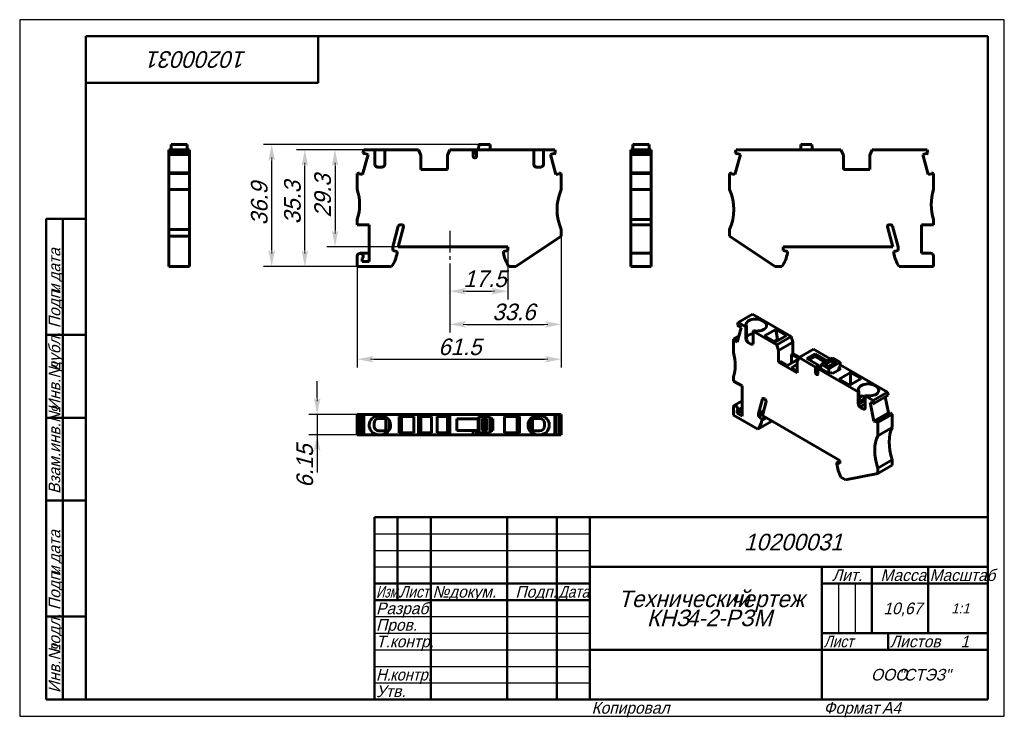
# Model space of a CAD drawing. Header units: millimetres. Extents: x 0 to 297, y 0 to 210.
import ezdxf

# ---------------------------------------------------------------- set-up
doc = ezdxf.new("R2010")
doc.units = ezdxf.units.MM
doc.linetypes.add('CENTER2_per1_scale0.343657', pattern=[9.82, 6.546667, -1.091111, 1.091111, -1.091111])
doc.styles.add('TextStyle_1', font='T-FLEX Type A.TTF', dxfattribs={"oblique": 15, "height": 5})
doc.styles.add('TextStyle_2', font='T-FLEX Type A.TTF', dxfattribs={"oblique": 15, "height": 3.5})
doc.styles.add('TextStyle_3', font='T-FLEX Type A.TTF', dxfattribs={"width": 0.744064, "oblique": 15, "height": 3.5})
doc.styles.add('TextStyle_4', font='T-FLEX Type A.TTF', dxfattribs={"width": 0.883061, "oblique": 15, "height": 3.5})
doc.styles.add('TextStyle_5', font='T-FLEX Type A.TTF', dxfattribs={"width": 0.94413, "oblique": 15, "height": 3.5})
doc.styles.add('TextStyle_6', font='T-FLEX Type A.TTF', dxfattribs={"width": 0.98844, "oblique": 15, "height": 3.5})
doc.styles.add('TextStyle_7', font='T-FLEX Type A.TTF', dxfattribs={"oblique": 15, "height": 5})
doc.styles.add('TextStyle_8', font='T-FLEX Type A.TTF', dxfattribs={"oblique": 15, "height": 3})
doc.styles.add('TextStyle_9', font='T-FLEX Type A.TTF', dxfattribs={"oblique": 15, "height": 3.5})
doc.dimstyles.new('DIM_ST_1', dxfattribs={"dimtxt": 5, "dimasz": 5, "dimexe": 2.5, "dimexo": 0, "dimtad": 1, "dimrnd": 0.01, "dimdsep": 46, "dimtxsty": 'TextStyle_1', "dimblk": 'Arrow_3_C7_Status', "dimcen": 0.09, "dimclrd": 7, "dimclre": 7, "dimclrt": 7, "dimazin": 0, "dimtfac": 1, "dimtdec": 0, "dimtmove": 0, "dimatfit": 0, "dimldrblk": 'NONE', "dimfxl": 1, "dimtvp": 1, "dimtolj": 1, "dimarcsym": 0})
doc.dimstyles.new('DIM_ST_2', dxfattribs={"dimtxt": 5, "dimasz": 5, "dimexe": 2.5, "dimexo": 0, "dimtad": 1, "dimrnd": 0.01, "dimdsep": 46, "dimtxsty": 'TextStyle_1', "dimblk": 'Arrow_3_C7_Status', "dimcen": 0.09, "dimclrd": 7, "dimclre": 7, "dimclrt": 7, "dimazin": 0, "dimtfac": 1, "dimtdec": 0, "dimtmove": 0, "dimatfit": 0, "dimldrblk": 'NONE', "dimfxl": 1, "dimtvp": 1, "dimtolj": 1, "dimarcsym": 0})
doc.dimstyles.new('DIM_ST_3', dxfattribs={"dimtxt": 5, "dimasz": 5, "dimexe": 2.5, "dimexo": 0, "dimtad": 1, "dimdec": 1, "dimrnd": 0.1, "dimdsep": 46, "dimtxsty": 'TextStyle_1', "dimblk": 'Arrow_3_C7_Status', "dimcen": 0.09, "dimclrd": 7, "dimclre": 7, "dimclrt": 7, "dimazin": 0, "dimtfac": 1, "dimtdec": 0, "dimtmove": 0, "dimatfit": 0, "dimldrblk": 'NONE', "dimfxl": 1, "dimtvp": 1, "dimtolj": 1, "dimarcsym": 0})

# ---------------------------------------------------------------- blocks, each defined once
blk = doc.blocks.new('Arrow_3_C7_Status')
at = {"color": 7, "linetype": 'Continuous', "lineweight": 0}
blk.add_line((-1, 0), (-0.8, 0), dxfattribs=at)
at = {"color": 7}
blk.add_solid([(-1, -0.2), (0, 0), (-0.8, 0), (-1, 0.2)], dxfattribs=at)
blk = doc.blocks.new('*D5')
at = {"color": 7, "lineweight": -2}
for p, q in [((147.24, 141), (147.24, 125.64)), ((129.74, 136.52), (129.74, 125.64)), ((134.74, 128.14), (142.24, 128.14))]:
    blk.add_line(p, q, dxfattribs=at)
at = {"layer": 'Defpoints', "color": 0}
for p in [(147.24, 141), (129.74, 136.52), (147.24, 128.14)]:
    blk.add_point(p, dxfattribs=at)
at = {"color": 7, "lineweight": -2, "xscale": 5, "yscale": 5, "zscale": 5, "rotation": 180}
blk.add_blockref('Arrow_3_C7_Status', (129.74, 128.14), dxfattribs=at)
at = {"color": 7, "lineweight": -2, "xscale": 5, "yscale": 5, "zscale": 5}
blk.add_blockref('Arrow_3_C7_Status', (147.24, 128.14), dxfattribs=at)
blk = doc.blocks.new('_None')
blk = doc.blocks.new('*D6')
at = {"color": 7, "lineweight": -2}
for p, q in [((163.34, 145.75), (163.34, 115.64)), ((129.74, 136.52), (129.74, 115.64)), ((134.74, 118.14), (158.34, 118.14))]:
    blk.add_line(p, q, dxfattribs=at)
at = {"layer": 'Defpoints', "color": 0}
for p in [(163.34, 145.75), (129.74, 136.52), (163.34, 118.14)]:
    blk.add_point(p, dxfattribs=at)
at = {"color": 7, "lineweight": -2, "xscale": 5, "yscale": 5, "zscale": 5, "rotation": 180}
blk.add_blockref('Arrow_3_C7_Status', (129.74, 118.14), dxfattribs=at)
at = {"color": 7, "lineweight": -2, "xscale": 5, "yscale": 5, "zscale": 5}
blk.add_blockref('Arrow_3_C7_Status', (163.34, 118.14), dxfattribs=at)
blk = doc.blocks.new('*D7')
at = {"color": 7, "lineweight": -2}
for p, q in [((163.34, 144.75), (163.34, 105.12)), ((101.84, 135.55), (101.84, 105.12)), ((106.84, 107.62), (158.34, 107.62))]:
    blk.add_line(p, q, dxfattribs=at)
at = {"layer": 'Defpoints', "color": 0}
for p in [(163.34, 144.75), (101.84, 135.55), (163.34, 107.62)]:
    blk.add_point(p, dxfattribs=at)
at = {"color": 7, "lineweight": -2, "xscale": 5, "yscale": 5, "zscale": 5}
for p, rotation in [((101.84, 107.62), 180), ((163.34, 107.62), 360)]:
    blk.add_blockref('Arrow_3_C7_Status', p, dxfattribs=dict(at, rotation=rotation))
blk = doc.blocks.new('*D8')
at = {"color": 7, "lineweight": -2}
for p, q in [((89.73, 95.98), (89.73, 100.98)), ((103.8, 90.98), (87.23, 90.98)), ((89.73, 90.98), (89.73, 84.83)), ((103.8, 84.83), (87.23, 84.83)), ((89.73, 84.83), (89.73, 73.51)), ((89.73, 79.83), (89.73, 74.83))]:
    blk.add_line(p, q, dxfattribs=at)
at = {"layer": 'Defpoints', "color": 0}
for p in [(103.8, 90.98), (89.73, 84.83), (103.8, 84.83)]:
    blk.add_point(p, dxfattribs=at)
at = {"color": 7, "lineweight": -2, "xscale": 5, "yscale": 5, "zscale": 5}
for p, rotation in [((89.73, 90.98), 270), ((89.73, 84.83), 90)]:
    blk.add_blockref('Arrow_3_C7_Status', p, dxfattribs=dict(at, rotation=rotation))
blk = doc.blocks.new('*D9')
at = {"color": 7, "lineweight": -2}
for p, q in [((110.14, 170.8), (92.62, 170.8)), ((95.12, 165.8), (95.12, 146.55)), ((114.14, 141.55), (92.62, 141.55))]:
    blk.add_line(p, q, dxfattribs=at)
at = {"layer": 'Defpoints', "color": 0}
for p in [(110.14, 170.8), (95.12, 141.55), (114.14, 141.55)]:
    blk.add_point(p, dxfattribs=at)
at = {"color": 7, "lineweight": -2, "xscale": 5, "yscale": 5, "zscale": 5}
for p, rotation in [((95.12, 170.8), 90), ((95.12, 141.55), 270)]:
    blk.add_blockref('Arrow_3_C7_Status', p, dxfattribs=dict(at, rotation=rotation))
blk = doc.blocks.new('*D10')
at = {"color": 7, "lineweight": -2}
for p, q in [((110.14, 170.8), (83.51, 170.8)), ((86.01, 140.55), (86.01, 165.8)), ((101.84, 135.55), (83.51, 135.55))]:
    blk.add_line(p, q, dxfattribs=at)
at = {"layer": 'Defpoints', "color": 0}
for p in [(86.01, 170.8), (110.14, 170.8), (101.84, 135.55)]:
    blk.add_point(p, dxfattribs=at)
at = {"color": 7, "lineweight": -2, "xscale": 5, "yscale": 5, "zscale": 5}
for p, rotation in [((86.01, 170.8), 90.00000000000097), ((86.01, 135.55), 270.0000000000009)]:
    blk.add_blockref('Arrow_3_C7_Status', p, dxfattribs=dict(at, rotation=rotation))
blk = doc.blocks.new('*D11')
at = {"color": 7, "lineweight": -2}
for p, q in [((138.53, 172.4), (73.51, 172.4)), ((76.01, 140.55), (76.01, 167.4)), ((101.84, 135.55), (73.51, 135.55))]:
    blk.add_line(p, q, dxfattribs=at)
at = {"layer": 'Defpoints', "color": 0}
for p in [(76.01, 172.4), (138.53, 172.4), (101.84, 135.55)]:
    blk.add_point(p, dxfattribs=at)
at = {"color": 7, "lineweight": -2, "xscale": 5, "yscale": 5, "zscale": 5}
for p, rotation in [((76.01, 172.4), 90.00000000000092), ((76.01, 135.55), 270.0000000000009)]:
    blk.add_blockref('Arrow_3_C7_Status', p, dxfattribs=dict(at, rotation=rotation))
blk = doc.blocks.new('_FR1Страница_1')
at = {"color": 7, "linetype": 'Continuous', "lineweight": 25}
for p, q in [((0, 210), (0, 0)), ((297, 210), (0, 210)), ((297, 0), (297, 210)), ((107, 55), (172, 55)), ((107, 50), (172, 50)), ((107, 45), (172, 45)), ((247, 40), (247, 25)), ((252, 40), (252, 25)), ((107, 30), (172, 30)), ((107, 25), (172, 25)), ((107, 20), (172, 20)), ((242, 20), (292, 20)), ((262, 20), (262, 20)), ((107, 15), (172, 15)), ((107, 10), (172, 10)), ((0, 0), (297, 0))]:
    blk.add_line(p, q, dxfattribs=at)
at = {"color": 7, "linetype": 'Continuous', "lineweight": 50}
for p, q in [((20, 5), (20, 205)), ((20, 205), (292, 205)), ((90, 191), (90, 205)), ((292, 205), (292, 5)), ((20, 191), (90, 191)), ((8, 5), (8, 150)), ((8, 150), (20, 150)), ((13, 150), (13, 5)), ((8, 115), (20, 115)), ((8, 90), (20, 90)), ((20, 65), (8, 65)), ((107, 5), (107, 60)), ((107, 60), (292, 60)), ((114, 60), (114, 35)), ((124, 60), (124, 5)), ((147, 60), (147, 5)), ((162, 60), (162, 5)), ((172, 60), (172, 5)), ((172, 45), (292, 45)), ((242, 45), (242, 5)), ((257, 45), (257, 25)), ((274, 45), (274, 25)), ((107, 40), (172, 40)), ((242, 40), (292, 40)), ((107, 35), (172, 35)), ((8, 30), (20, 30)), ((242, 25), (292, 25)), ((262, 25), (262, 20)), ((172, 20), (292, 20)), ((20, 5), (8, 5)), ((292, 5), (20, 5))]:
    blk.add_line(p, q, dxfattribs=at)
at = {"color": 7, "oblique": 15}
for s, height, rotation, style, p in [('10200031', 5, 180, 'TextStyle_7', (68.52, 200.5)), ('дата', 3.5, 90, 'TextStyle_2', (12.25, 131.01)), ('Подп.', 3.5, 90, 'TextStyle_2', (12.25, 117)), ('и', 3.5, 90, 'TextStyle_2', (12.25, 127.51)), ('дубл.', 3.5, 90, 'TextStyle_2', (12.25, 104.01)), ('Инв.№', 3.5, 90, 'TextStyle_2', (12.25, 92)), ('Взам.инв.№', 3.5, 90, 'TextStyle_2', (12.25, 67)), ('дата', 3.5, 90, 'TextStyle_2', (12.25, 46.01)), ('Подп.', 3.5, 90, 'TextStyle_2', (12.25, 32)), ('и', 3.5, 90, 'TextStyle_2', (12.25, 42.51)), ('подл.', 3.5, 90, 'TextStyle_2', (12.25, 19.01)), ('Инв.№', 3.5, 90, 'TextStyle_2', (12.25, 7))]:
    blk.add_text(s, height=height, rotation=rotation, dxfattribs=dict(at, style=style)).set_placement(p)
for s, height, style, p in [('10200031', 5, 'TextStyle_7', (218.48, 50)), ('Лит.', 3.5, 'TextStyle_2', (245.03, 40.76)), ('Масса', 3.5, 'TextStyle_2', (259.65, 40.76)), ('№', 3.5, 'TextStyle_2', (124.5, 35.75)), ('Подп.', 3.5, 'TextStyle_2', (149.53, 35.75)), ('докум.', 3.5, 'TextStyle_2', (129.5, 35.75)), ('Технический', 5, 'TextStyle_7', (180.55, 32.88)), ('чертеж', 5, 'TextStyle_7', (214.51, 32.88)), ('Разраб.', 3.5, 'TextStyle_2', (107.5, 30.75)), ('10,67', 3.5, 'TextStyle_2', (260.53, 30.75)), ('1:1', 3, 'TextStyle_8', (280.99, 31)), ('КНЗ', 5, 'TextStyle_7', (189.18, 27.12)), ('4-2-РЗМ', 5, 'TextStyle_7', (200.97, 27.12)), ('Пров.', 3.5, 'TextStyle_2', (107.5, 25.75)), ('Т.контр.', 3.5, 'TextStyle_2', (107.5, 20.75)), ('Листов', 3.5, 'TextStyle_2', (262.5, 20.75)), ('1', 3.5, 'TextStyle_9', (283.78, 20.75)), ('ООО', 3.5, 'TextStyle_2', (256.78, 10.75)), ('"СТЭЗ"', 3.5, 'TextStyle_2', (265.03, 10.75)), ('Утв.', 3.5, 'TextStyle_2', (107.5, 5.75)), ('Копировал', 3.5, 'TextStyle_2', (172.5, 0.75)), ('Формат', 3.5, 'TextStyle_2', (242.5, 0.75)), ('A4', 3.5, 'TextStyle_2', (260.12, 0.75))]:
    blk.add_text(s, height=height, dxfattribs=dict(at, style=style)).set_placement(p)
for s, style, width, p in [('Масштаб', 'TextStyle_6', 0.98844, (274.5, 40.76)), ('Изм.', 'TextStyle_3', 0.744064, (107.5, 35.75)), ('Лист', 'TextStyle_4', 0.883061, (114.5, 35.75)), ('Дата', 'TextStyle_4', 0.883061, (162.5, 35.75)), ('Лист', 'TextStyle_4', 0.883061, (242.5, 20.75)), ('Н.', 'TextStyle_5', 0.94413, (107.5, 10.75)), ('контр.', 'TextStyle_5', 0.94413, (111.75, 10.75))]:
    blk.add_text(s, height=3.5, dxfattribs=dict(at, style=style, width=width)).set_placement(p)
blk = doc.blocks.new('Страница_1')
at = {"color": 7, "linetype": 'Continuous', "lineweight": 60}
for p, q in [((45.653, 172.404), (45.653, 170.804)), ((50.503, 172.404), (45.653, 172.404)), ((50.503, 172.404), (50.503, 170.804)), ((138.53, 172.404), (138.362, 170.804)), ((141.901, 172.404), (138.53, 172.404)), ((141.901, 172.404), (141.901, 170.804)), ((184.992, 172.404), (184.992, 170.804)), ((184.992, 172.404), (189.842, 172.404)), ((189.842, 172.404), (189.842, 170.804)), ((235.594, 172.404), (238.966, 172.404)), ((235.594, 172.404), (235.594, 170.804)), ((238.966, 172.404), (239.134, 170.804)), ((45.028, 170.804), (45.028, 169.841)), ((45.028, 170.804), (51.178, 170.804)), ((45.028, 169.841), (51.178, 169.841)), ((45.028, 169.841), (45.028, 169.409)), ((45.028, 169.409), (51.178, 169.409)), ((45.028, 169.409), (45.028, 169.395)), ((45.028, 169.395), (45.028, 163.825)), ((45.028, 169.395), (51.178, 169.395)), ((51.178, 170.804), (51.178, 169.841)), ((51.178, 169.841), (51.178, 169.409)), ((51.178, 169.409), (51.178, 169.395)), ((51.178, 169.395), (51.178, 163.825)), ((103.441, 163.285), (105.078, 169.395)), ((103.541, 169.841), (103.799, 170.804)), ((103.541, 169.841), (103.974, 169.409)), ((107.139, 170.804), (103.799, 170.804)), ((103.974, 169.409), (104.037, 169.648)), ((105.078, 169.395), (104.044, 169.672)), ((108.339, 170.804), (107.139, 170.804)), ((107.139, 170.804), (107.139, 166.504)), ((108.939, 170.804), (108.339, 170.804)), ((108.939, 170.804), (110.139, 170.804)), ((110.139, 170.804), (110.139, 166.504)), ((120.32, 170.804), (110.139, 170.804)), ((120.32, 170.804), (121.039, 169.104)), ((129.039, 169.104), (129.757, 170.804)), ((129.757, 170.804), (136.739, 170.804)), ((136.739, 170.804), (137.839, 170.804)), ((136.739, 170.804), (136.739, 168.854)), ((137.839, 169.855), (136.739, 169.855)), ((137.839, 170.804), (155.039, 170.804)), ((137.839, 168.854), (137.839, 170.804)), ((156.239, 170.804), (155.039, 170.804)), ((155.039, 170.804), (155.039, 166.504)), ((156.839, 170.804), (156.239, 170.804)), ((156.839, 170.804), (158.039, 170.804)), ((158.039, 170.804), (158.039, 166.504)), ((158.039, 170.804), (161.379, 170.804)), ((161.134, 169.672), (160.1, 169.395)), ((160.1, 169.395), (161.737, 163.285)), ((161.204, 169.409), (161.141, 169.648)), ((161.637, 169.841), (161.204, 169.409)), ((161.379, 170.804), (161.637, 169.841)), ((184.317, 170.804), (190.467, 170.804)), ((184.317, 169.841), (184.317, 170.804)), ((184.317, 169.409), (184.317, 169.841)), ((184.317, 169.841), (190.467, 169.841)), ((190.467, 169.409), (184.317, 169.409)), ((184.317, 169.395), (184.317, 169.409)), ((184.317, 163.825), (184.317, 169.395)), ((190.467, 169.395), (184.317, 169.395)), ((190.467, 169.841), (190.467, 170.804)), ((190.467, 169.841), (190.467, 169.409)), ((190.467, 169.395), (190.467, 169.409)), ((190.467, 163.825), (190.467, 169.395)), ((217.396, 169.395), (215.759, 163.285)), ((216.117, 170.804), (215.859, 169.841)), ((215.859, 169.841), (216.291, 169.409)), ((216.117, 170.804), (247.738, 170.804)), ((216.291, 169.409), (216.355, 169.648)), ((216.362, 169.672), (217.396, 169.395)), ((248.457, 169.104), (247.738, 170.804)), ((257.175, 170.804), (256.457, 169.104)), ((257.175, 170.804), (273.697, 170.804)), ((272.418, 169.395), (273.452, 169.672)), ((274.055, 163.285), (272.418, 169.395)), ((273.458, 169.648), (273.522, 169.409)), ((273.522, 169.409), (273.955, 169.841)), ((273.955, 169.841), (273.697, 170.804)), ((121.039, 169.104), (121.039, 164.804)), ((129.039, 164.804), (129.039, 169.104)), ((248.457, 164.804), (248.457, 169.104)), ((256.457, 169.104), (256.457, 164.804)), ((45.028, 163.654), (45.028, 163.825)), ((45.028, 163.825), (51.178, 163.825)), ((51.178, 163.654), (45.028, 163.654)), ((45.028, 163.654), (45.028, 158.754)), ((51.178, 163.825), (51.178, 163.654)), ((51.178, 163.654), (51.178, 158.754)), ((101.839, 163.654), (102.477, 163.825)), ((101.839, 163.654), (101.839, 158.754)), ((102.407, 163.562), (103.441, 163.285)), ((102.477, 163.825), (102.413, 163.586)), ((108.939, 165.504), (108.339, 165.504)), ((121.039, 164.804), (129.039, 164.804)), ((156.239, 165.504), (156.839, 165.504)), ((161.737, 163.285), (162.771, 163.562)), ((162.765, 163.586), (162.701, 163.825)), ((163.339, 163.654), (162.701, 163.825)), ((163.339, 163.654), (163.339, 158.754)), ((190.467, 163.825), (184.317, 163.825)), ((184.317, 163.654), (184.317, 163.825)), ((184.317, 163.654), (190.467, 163.654)), ((184.317, 163.654), (184.317, 158.754)), ((190.467, 163.654), (190.467, 163.825)), ((190.467, 163.654), (190.467, 158.754)), ((214.795, 163.825), (214.157, 163.654)), ((214.157, 163.654), (214.157, 158.754)), ((215.759, 163.285), (214.725, 163.562)), ((214.731, 163.586), (214.795, 163.825)), ((256.457, 164.804), (248.457, 164.804)), ((275.089, 163.562), (274.055, 163.285)), ((275.657, 163.654), (275.019, 163.825)), ((275.019, 163.825), (275.082, 163.586)), ((275.657, 163.654), (275.657, 158.754)), ((51.178, 158.754), (45.028, 158.754)), ((45.028, 158.754), (45.028, 146.754)), ((51.178, 158.754), (51.178, 146.754)), ((184.317, 158.754), (190.467, 158.754)), ((184.317, 149.754), (184.317, 158.754)), ((190.467, 149.754), (190.467, 158.754)), ((101.839, 149.754), (101.839, 148.154)), ((184.317, 149.754), (190.467, 149.754)), ((184.317, 149.754), (184.317, 148.154)), ((190.467, 149.754), (190.467, 148.154)), ((275.657, 149.754), (275.657, 148.154)), ((45.028, 144.754), (45.028, 146.754)), ((51.178, 146.754), (45.028, 146.754)), ((51.178, 144.754), (51.178, 146.754)), ((105.439, 148.154), (101.839, 148.154)), ((105.439, 148.154), (105.439, 137.054)), ((114.208, 147.783), (112.539, 141.554)), ((115.739, 147.525), (114.139, 141.554)), ((115.256, 148.154), (114.691, 148.154)), ((163.339, 144.754), (163.339, 146.754)), ((184.317, 148.154), (190.467, 148.154)), ((184.317, 148.154), (184.317, 139.554)), ((190.467, 148.154), (190.467, 139.554)), ((214.157, 144.754), (214.157, 146.754)), ((261.757, 147.525), (263.357, 141.554)), ((262.24, 148.154), (262.805, 148.154)), ((263.288, 147.783), (264.957, 141.554)), ((272.057, 148.154), (272.057, 139.554)), ((272.057, 148.154), (275.657, 148.154)), ((45.028, 135.554), (45.028, 144.754)), ((45.028, 144.754), (51.178, 144.754)), ((51.178, 135.554), (51.178, 144.754)), ((149.649, 135.554), (163.339, 144.754)), ((227.847, 135.554), (214.157, 144.754)), ((112.539, 140.454), (112.539, 141.554)), ((113.839, 140.106), (112.539, 140.454)), ((113.839, 139.654), (113.839, 140.106)), ((114.139, 141.554), (147.239, 141.554)), ((147.239, 140.454), (145.939, 140.106)), ((145.939, 140.106), (145.939, 139.654)), ((147.239, 141.554), (147.239, 140.454)), ((230.257, 141.554), (230.257, 140.454)), ((263.357, 141.554), (230.257, 141.554)), ((230.257, 140.454), (231.557, 140.106)), ((231.557, 140.106), (231.557, 139.654)), ((263.657, 140.106), (264.957, 140.454)), ((263.657, 139.654), (263.657, 140.106)), ((264.957, 140.454), (264.957, 141.554)), ((101.839, 138.654), (101.839, 135.554)), ((102.739, 139.554), (105.439, 139.554)), ((103.339, 137.983), (103.339, 137.054)), ((103.339, 137.054), (105.439, 137.054)), ((184.317, 139.554), (184.317, 138.654)), ((184.317, 139.554), (185.317, 139.554)), ((184.317, 138.654), (184.317, 135.554)), ((190.467, 139.554), (185.317, 139.554)), ((190.467, 139.554), (190.467, 138.654)), ((190.467, 138.654), (190.467, 135.554)), ((274.757, 139.554), (272.057, 139.554)), ((275.657, 138.654), (275.657, 135.554)), ((51.178, 135.554), (45.028, 135.554)), ((101.839, 135.554), (112.18, 135.554)), ((147.598, 135.554), (149.649, 135.554)), ((184.317, 135.554), (190.467, 135.554)), ((229.898, 135.554), (227.847, 135.554)), ((275.657, 135.554), (265.316, 135.554)), ((221.067, 121.227), (216.719, 118.716)), ((232.75, 114.482), (221.067, 121.227)), ((224.454, 118.986), (224.03, 119.231)), ((216.465, 112.723), (217.623, 117.043)), ((216.536, 118.036), (216.719, 118.716)), ((216.536, 118.036), (216.842, 117.506)), ((219.08, 117.353), (216.719, 118.716)), ((216.842, 117.506), (216.887, 117.675)), ((216.842, 117.506), (216.999, 117.597)), ((216.887, 117.675), (216.902, 117.683)), ((217.623, 117.043), (216.892, 117.692)), ((219.264, 117.459), (219.08, 117.353)), ((219.08, 117.353), (219.08, 113.842)), ((219.264, 113.948), (219.264, 117.459)), ((221.385, 116.234), (221.202, 116.128)), ((221.202, 116.128), (221.202, 112.617)), ((228.401, 111.971), (221.202, 116.128)), ((224.702, 114.638), (228.131, 116.618)), ((231.313, 114.781), (228.131, 116.618)), ((228.131, 116.618), (228.629, 113.624)), ((216.975, 114.627), (215.333, 113.678)), ((215.333, 113.678), (215.333, 109.678)), ((215.333, 113.678), (215.784, 113.558)), ((215.734, 113.372), (216.805, 113.99)), ((215.734, 113.372), (216.465, 112.723)), ((215.739, 113.389), (216.809, 114.007)), ((215.784, 113.558), (215.739, 113.389)), ((215.784, 113.558), (216.855, 114.176)), ((227.884, 112.801), (224.702, 114.638)), ((228.629, 113.624), (227.544, 112.997)), ((231.313, 114.781), (227.884, 112.801)), ((228.401, 111.971), (232.75, 114.482)), ((228.799, 113.329), (228.629, 113.624)), ((232.75, 114.482), (233.258, 112.801)), ((220.353, 112.291), (219.929, 112.535)), ((228.401, 111.971), (228.909, 110.29)), ((233.258, 112.801), (228.909, 110.29)), ((228.909, 110.29), (228.909, 106.779)), ((233.258, 112.801), (233.258, 109.29)), ((239.423, 110.63), (235.074, 108.119)), ((244.495, 107.701), (239.423, 110.63)), ((229.369, 107.045), (228.909, 106.779)), ((231.596, 105.759), (229.369, 107.045)), ((234.851, 107.638), (231.596, 105.759)), ((233.258, 109.29), (232.798, 109.025)), ((232.798, 109.025), (234.925, 107.797)), ((232.798, 109.025), (232.798, 106.453)), ((233.258, 109.29), (235.18, 108.18)), ((234.566, 107.024), (235.074, 108.119)), ((234.566, 103.513), (234.566, 107.024)), ((235.074, 108.119), (240.011, 105.269)), ((237.428, 107.801), (239.938, 109.25)), ((240.912, 105.789), (237.428, 107.801)), ((239.938, 108.475), (238.099, 107.413)), ((239.938, 109.25), (243.558, 107.16)), ((239.938, 109.25), (239.938, 108.475)), ((242.887, 106.773), (239.938, 108.475)), ((245.149, 108.079), (241.719, 106.099)), ((245.4, 107.444), (242.854, 105.974)), ((247.532, 106.703), (245.149, 108.079)), ((245.4, 107.444), (245.283, 106.226)), ((246.396, 106.869), (245.4, 107.444)), ((228.909, 106.779), (234.566, 103.513)), ((232.798, 105.065), (234.566, 106.085)), ((234.566, 104.044), (232.798, 105.065)), ((240.011, 105.269), (240.912, 105.789)), ((240.011, 105.269), (240.011, 103.676)), ((241.644, 105.313), (240.788, 104.82)), ((240.788, 103.227), (240.788, 104.82)), ((240.788, 104.82), (252.951, 97.798)), ((240.912, 105.015), (240.912, 105.789)), ((240.93, 105.025), (240.912, 105.015)), ((240.93, 104.901), (240.93, 105.025)), ((241.037, 104.963), (240.93, 105.025)), ((241.719, 106.099), (241.6, 104.861)), ((244.103, 103.416), (241.6, 104.861)), ((244.103, 104.723), (241.719, 106.099)), ((243.85, 105.399), (242.854, 105.974)), ((243.85, 105.399), (246.396, 106.869)), ((247.532, 106.703), (244.103, 104.723)), ((244.103, 104.723), (244.103, 103.416)), ((247.684, 104.778), (245.174, 103.329)), ((247.532, 105.396), (247.073, 105.131)), ((247.073, 105.131), (247.684, 104.778)), ((247.073, 104.425), (247.073, 105.131)), ((247.532, 106.703), (247.532, 105.396)), ((261.782, 97.72), (247.532, 105.947)), ((215.333, 102.329), (215.333, 101.023)), ((217.878, 99.553), (215.333, 101.023)), ((244.563, 103.682), (244.103, 103.416)), ((245.174, 103.329), (244.563, 103.682)), ((250.617, 103.636), (247.188, 101.656)), ((247.188, 101.656), (250.37, 99.819)), ((250.37, 99.819), (253.799, 101.799)), ((250.617, 103.636), (253.799, 101.799)), ((250.617, 103.636), (250.617, 99.961)), ((217.878, 99.553), (217.878, 90.49)), ((258.325, 99.431), (257.9, 99.676)), ((217.878, 95.04), (215.519, 93.678)), ((224.079, 95.671), (222.899, 91.266)), ((224.82, 95.545), (224.42, 95.776)), ((252.951, 97.798), (253.134, 97.904)), ((252.951, 97.798), (252.951, 94.287)), ((253.134, 94.393), (253.134, 97.904)), ((253.134, 94.753), (255.072, 95.872)), ((253.158, 94.09), (255.072, 95.195)), ((255.072, 96.573), (255.256, 96.679)), ((255.072, 96.573), (257.434, 95.209)), ((255.072, 96.573), (255.072, 93.062)), ((257.434, 95.209), (261.782, 97.72)), ((257.434, 95.209), (257.616, 94.318)), ((257.616, 94.318), (261.965, 96.829)), ((261.041, 96.296), (262.036, 91.435)), ((261.782, 97.72), (261.965, 96.829)), ((215.333, 93.266), (215.333, 90.735)), ((216.393, 91.347), (217.878, 92.205)), ((216.393, 92.106), (216.393, 91.347)), ((216.419, 92.119), (217.878, 92.962)), ((224.444, 92.158), (222.899, 91.266)), ((225.161, 94.834), (224.03, 90.613)), ((253.153, 94.087), (253.484, 93.353)), ((253.569, 93.176), (253.484, 93.353)), ((253.484, 93.353), (253.569, 93.268)), ((255.072, 94.135), (253.569, 93.268)), ((253.569, 93.268), (253.569, 93.176)), ((253.799, 92.98), (254.223, 92.735)), ((256.529, 94.581), (257.687, 88.924)), ((257.261, 94.385), (256.529, 94.581)), ((257.31, 94.142), (257.265, 94.363)), ((257.616, 94.318), (257.31, 94.142)), ((101.839, 90.976), (102.477, 90.976)), ((101.839, 90.976), (101.839, 84.826)), ((102.477, 90.976), (103.441, 90.976)), ((102.477, 84.826), (102.477, 90.976)), ((103.441, 90.976), (103.441, 84.826)), ((103.441, 90.976), (103.541, 90.976)), ((103.541, 90.976), (103.541, 84.826)), ((103.541, 90.976), (103.799, 90.976)), ((120.32, 90.976), (103.799, 90.976)), ((103.799, 90.976), (103.799, 84.826)), ((108.939, 90.626), (108.339, 90.626)), ((108.939, 89.751), (108.339, 89.751)), ((111.015, 89.751), (108.939, 89.751)), ((110.489, 89.751), (110.489, 86.051)), ((111.441, 86.259), (111.441, 89.193)), ((118.939, 90.326), (114.439, 90.326)), ((114.439, 85.476), (114.439, 90.326)), ((115.144, 90.326), (115.144, 85.476)), ((118.939, 90.326), (118.939, 85.476)), ((120.32, 84.826), (120.32, 90.976)), ((120.32, 90.976), (121.039, 90.976)), ((121.039, 90.976), (121.039, 84.826)), ((121.039, 90.976), (129.039, 90.976)), ((121.039, 90.326), (124.189, 90.326)), ((124.189, 90.326), (124.189, 85.476)), ((125.889, 90.326), (129.039, 90.326)), ((125.889, 85.476), (125.889, 90.326)), ((129.039, 90.976), (129.757, 90.976)), ((129.039, 90.976), (129.039, 84.826)), ((161.379, 90.976), (129.757, 90.976)), ((129.757, 90.976), (129.757, 84.826)), ((131.812, 89.651), (138.362, 89.651)), ((131.812, 86.101), (131.812, 89.651)), ((138.262, 89.651), (138.262, 86.101)), ((138.53, 90.301), (138.362, 90.301)), ((138.362, 89.651), (138.362, 90.301)), ((141.901, 90.301), (138.53, 90.301)), ((138.53, 90.301), (138.53, 85.451)), ((140.894, 89.701), (139.485, 89.701)), ((139.485, 89.701), (139.485, 86.101)), ((140.066, 86.101), (140.066, 89.701)), ((140.894, 86.101), (140.894, 89.701)), ((141.901, 90.301), (141.901, 85.451)), ((141.901, 89.651), (142.766, 89.651)), ((142.766, 89.651), (142.766, 86.101)), ((146.239, 90.326), (146.239, 85.476)), ((146.239, 90.326), (150.739, 90.326)), ((150.034, 90.326), (150.034, 85.476)), ((150.739, 85.476), (150.739, 90.326)), ((153.737, 86.259), (153.737, 89.193)), ((154.163, 89.751), (156.239, 89.751)), ((154.689, 89.751), (154.689, 86.051)), ((156.839, 90.626), (156.239, 90.626)), ((156.239, 89.751), (156.839, 89.751)), ((161.379, 90.976), (161.637, 90.976)), ((161.379, 84.826), (161.379, 90.976)), ((161.637, 84.826), (161.637, 90.976)), ((161.637, 90.976), (161.737, 90.976)), ((161.737, 90.976), (162.701, 90.976)), ((161.737, 90.976), (161.737, 84.826)), ((162.701, 90.976), (163.339, 90.976)), ((162.701, 84.826), (162.701, 90.976)), ((163.339, 90.976), (163.339, 84.826)), ((215.333, 90.735), (222.645, 86.513)), ((216.393, 91.347), (217.878, 90.49)), ((222.899, 90.368), (222.899, 91.266)), ((222.899, 90.368), (224.159, 91.095)), ((223.818, 89.552), (222.899, 90.368)), ((223.818, 89.552), (224.842, 90.144)), ((225.161, 89.959), (223.818, 89.184)), ((223.818, 89.184), (223.818, 89.552)), ((224.03, 90.613), (247.435, 77.1)), ((262.036, 91.435), (257.687, 88.924)), ((258.368, 88.971), (262.717, 91.482)), ((263.168, 91.082), (258.82, 88.571)), ((262.036, 91.435), (262.445, 91.325)), ((262.717, 91.482), (263.168, 91.082)), ((263.168, 91.082), (263.168, 87.081)), ((106.889, 87.501), (106.889, 88.301)), ((158.289, 87.501), (158.289, 88.301)), ((226.887, 88.963), (222.645, 86.513)), ((257.687, 88.924), (258.418, 88.728)), ((258.414, 88.751), (258.368, 88.971)), ((258.82, 88.571), (258.368, 88.971)), ((258.82, 88.571), (258.82, 84.57)), ((263.168, 87.081), (258.82, 84.57)), ((101.839, 84.826), (102.477, 84.826)), ((102.477, 84.826), (103.441, 84.826)), ((103.441, 84.826), (103.541, 84.826)), ((103.541, 84.826), (103.799, 84.826)), ((107.139, 84.826), (103.799, 84.826)), ((107.139, 85.086), (107.139, 84.826)), ((107.534, 84.826), (107.139, 84.826)), ((108.339, 84.826), (107.534, 84.826)), ((108.339, 86.051), (108.939, 86.051)), ((108.939, 84.826), (108.339, 84.826)), ((110.489, 86.051), (108.939, 86.051)), ((108.939, 84.826), (109.744, 84.826)), ((109.744, 84.826), (110.139, 84.826)), ((110.139, 85.086), (110.139, 84.826)), ((120.32, 84.826), (110.139, 84.826)), ((110.61, 86.051), (110.489, 86.051)), ((111.306, 86.051), (110.61, 86.051)), ((118.939, 85.476), (114.439, 85.476)), ((120.32, 84.826), (121.039, 84.826)), ((124.189, 85.476), (121.039, 85.476)), ((121.039, 84.826), (129.039, 84.826)), ((129.039, 85.476), (125.889, 85.476)), ((129.039, 84.826), (129.757, 84.826)), ((129.757, 84.826), (136.739, 84.826)), ((136.739, 86.101), (131.812, 86.101)), ((136.739, 86.126), (136.739, 86.101)), ((137.839, 86.126), (136.739, 86.126)), ((136.739, 84.826), (136.739, 86.101)), ((137.839, 84.826), (136.739, 84.826)), ((137.839, 86.101), (137.839, 86.126)), ((138.362, 86.101), (137.839, 86.101)), ((137.839, 86.101), (137.839, 84.826)), ((137.839, 84.826), (155.039, 84.826)), ((138.362, 85.451), (138.362, 86.101)), ((138.53, 85.451), (138.362, 85.451)), ((141.901, 85.451), (138.53, 85.451)), ((140.894, 86.101), (139.485, 86.101)), ((142.766, 86.101), (141.901, 86.101)), ((146.239, 85.476), (150.739, 85.476)), ((153.872, 86.051), (154.568, 86.051)), ((154.568, 86.051), (154.689, 86.051)), ((154.689, 86.051), (156.239, 86.051)), ((155.039, 84.826), (155.039, 85.086)), ((155.434, 84.826), (155.039, 84.826)), ((156.239, 84.826), (155.434, 84.826)), ((156.839, 86.051), (156.239, 86.051)), ((156.239, 84.826), (156.839, 84.826)), ((156.839, 84.826), (157.644, 84.826)), ((157.644, 84.826), (158.039, 84.826)), ((158.039, 84.826), (158.039, 85.086)), ((158.039, 84.826), (161.379, 84.826)), ((161.379, 84.826), (161.637, 84.826)), ((161.637, 84.826), (161.737, 84.826)), ((161.737, 84.826), (162.701, 84.826)), ((163.339, 84.826), (162.701, 84.826)), ((263.168, 77.283), (258.82, 74.772)), ((263.168, 75.65), (263.168, 77.283)), ((247.435, 76.978), (246.516, 76.448)), ((247.435, 76.201), (246.516, 76.448)), ((246.516, 76.448), (246.516, 76.079)), ((247.435, 77.1), (247.435, 76.201)), ((258.82, 73.14), (263.168, 75.65)), ((258.82, 73.14), (258.82, 74.772)), ((247.689, 72.054), (249.139, 71.217)), ((249.139, 71.217), (258.82, 73.14))]:
    blk.add_line(p, q, dxfattribs=at)
at = {"color": 7, "linetype": 'CENTER2_per1_scale0.343657', "lineweight": 25}
blk.add_line((129.739, 146.34), (129.739, 136.52), dxfattribs=at)
at = {"color": 7, "lineweight": 60, "flags": 128}
for points in [[(219.792, 112.62), (219.667, 112.725), (219.558, 112.861), (219.465, 113.023), (219.391, 113.203), (219.334, 113.394), (219.295, 113.587), (219.272, 113.775), (219.264, 113.948)], [(221.097, 112.219), (221.096, 112.218), (220.959, 112.161), (220.825, 112.141)], [(255.072, 95.947), (254.882, 96.148), (254.648, 96.341), (254.42, 96.473), (254.255, 96.528), (254.095, 96.546), (253.943, 96.524), (253.799, 96.464), (253.665, 96.364), (253.541, 96.226), (253.428, 96.051), (253.327, 95.841), (253.21, 95.511), (253.134, 95.203)], [(253.134, 94.393), (253.142, 94.22), (253.165, 94.032), (253.205, 93.838), (253.261, 93.648), (253.335, 93.468), (253.428, 93.306), (253.538, 93.17), (253.663, 93.065)], [(253.569, 93.176), (253.6, 93.118)], [(254.696, 92.586), (254.829, 92.606), (254.967, 92.663), (254.968, 92.664)]]:
    blk.add_lwpolyline(points, dxfattribs=at)
at = {"color": 7, "linetype": 'Continuous', "lineweight": 60}
for centre, radius, start, end in [((103.896, 169.698), 0.15, 340.21981, 349.78019), ((161.282, 169.698), 0.15, 190.21981, 199.78019), ((216.214, 169.698), 0.15, 340.21981, 349.78019), ((273.6, 169.698), 0.15, 190.21981, 199.78019), ((108.139, 166.504), 1, 179.99999, 232.80647), ((109.139, 166.504), 1, 307.19353, 359.99999), ((137.289, 168.854), 0.55, 180, 0), ((156.039, 166.504), 1, 179.99999, 232.80647), ((157.039, 166.504), 1, 307.19353, 0.00001), ((102.266, 163.613), 0.15, 340.21981, 349.78019), ((108.365, 167.301), 1.798, 242.46615, 269.15665), ((108.913, 167.301), 1.798, 270.84335, 297.53385), ((156.265, 167.301), 1.798, 242.46615, 269.15665), ((156.813, 167.301), 1.798, 270.84335, 297.53385), ((162.912, 163.613), 0.15, 190.21981, 199.78019), ((214.584, 163.613), 0.15, 340.21981, 349.78019), ((275.23, 163.613), 0.15, 190.21981, 199.78019), ((87.53, 154.254), 15, 342.5424, 17.4576), ((177.087, 152.754), 15, 156.42182, 203.57818), ((200.409, 152.754), 15, 336.42182, 23.57818), ((289.966, 154.254), 15, 162.5424, 197.4576), ((114.691, 147.654), 0.5, 90, 165), ((115.256, 147.654), 0.5, 345, 90), ((262.24, 147.654), 0.5, 90, 195), ((262.805, 147.654), 0.5, 15, 90), ((104.445, 141.069), 9.5, 324.50968, 351.4318), ((155.333, 141.069), 9.5, 188.5682, 215.49032), ((222.163, 141.069), 9.5, 324.50968, 351.4318), ((273.051, 141.069), 9.5, 188.5682, 215.49032), ((102.739, 138.654), 0.9, 311.81031, 179.99999), ((274.757, 138.654), 0.9, 0.00001, 90), ((221.142, 114.505), 2.313, 219.62366, 238.37613), ((220.936, 113.256), 1.128, 238.86436, 269.27703), ((255.012, 94.95), 2.313, 219.62366, 238.37613), ((254.807, 93.701), 1.128, 238.86436, 269.27703), ((108.339, 87.726), 2.9, 90, 245.55666), ((108.339, 88.301), 1.45, 90, 179.99998), ((108.939, 87.726), 2.9, 294.44334, 90), ((156.239, 87.726), 2.9, 90, 245.55666), ((156.839, 87.726), 2.9, 294.44334, 90), ((156.839, 88.301), 1.45, 0.00001, 90), ((108.339, 87.501), 1.45, 179.99999, 270.00001), ((156.839, 87.501), 1.45, 270, 360), ((108.339, 87.726), 2.9, 245.55669, 266.04541), ((107.872, 81.769), 3.076, 85.01447, 96.29435), ((108.939, 87.726), 2.9, 273.95458, 294.44332), ((109.406, 81.769), 3.076, 83.70569, 94.98549), ((156.239, 87.726), 2.9, 245.55666, 266.04543), ((155.772, 81.769), 3.076, 85.01447, 96.29435), ((156.839, 87.726), 2.9, 273.95457, 294.44334), ((157.306, 81.769), 3.076, 83.70569, 94.98549)]:
    blk.add_arc(centre, radius, start, end, dxfattribs=at)
for centre, major_axis, ratio, start_param, end_param in [((221.979, 118.047), (2.9, 0), 0.5773503, 0.7853982, 3.5003741), ((222.404, 117.802), (2.9, 0), 0.5773503, 4.3536075, 7.0685835), ((216.787, 117.774), (-0.075, 0.13), 0.5773503, 3.5817613, 3.7486215), ((215.634, 113.471), (-0.075, 0.13), 0.5773503, 3.5817613, 3.7486215), ((219.787, 113.434), (-0.5, 0.866), 0.5773503, 0.7853982, 1.707045), ((221.979, 113.719), (2.9, 0), 0.5773503, 1.8423338, 2.7828112), ((220.494, 113.025), (-0.5, 0.866), 0.5773503, 3.005344, 3.9269908), ((205.215, 111.845), (-7.5, 12.99), 0.5773503, 3.6222982, 4.2316835), ((240.4, 103.452), (-0.275, 0.476), 0.5773491, 0.7853992, 3.9269918), ((255.85, 98.492), (2.9, 0), 0.5773503, 0.7853982, 3.5003741), ((256.274, 98.247), (2.9, 0), 0.5773503, 4.3536075, 7.0685835), ((224.42, 95.368), (-0.25, 0.433), 0.5773503, 5.4977871, 6.8067841), ((224.82, 95.137), (-0.25, 0.433), 0.5773503, 3.6651914, 5.4977871), ((215.969, 92.899), (-0.45, 0.779), 0.5773503, 3.0859221, 7.0685835), ((253.658, 93.879), (-0.5, 0.866), 0.5773503, 0.7853982, 1.707045), ((254.365, 93.47), (-0.5, 0.866), 0.5773503, 3.005344, 3.9269908), ((257.365, 94.346), (-0.075, 0.13), 0.5773503, 0.9637675, 1.1306276), ((217.175, 94.174), (-4.75, 8.227), 0.5773503, 3.3075678, 3.7774476), ((258.518, 88.712), (-0.075, 0.13), 0.5773503, 0.9637675, 1.1306276), ((272.89, 76.57), (-7.5, 12.99), 0.5773503, 0.3738813, 1.196915), ((268.541, 74.059), (-7.5, 12.99), 0.5773503, 0.3738813, 1.196915), ((253.159, 73.399), (-4.75, 8.227), 0.5773503, 0.9349414, 1.4048212)]:
    blk.add_ellipse(centre, major_axis=major_axis, ratio=ratio, start_param=start_param, end_param=end_param, dxfattribs=at)
blk.add_blockref('_FR1Страница_1', (0, 0))
at = {"color": 7, "style": 'TextStyle_1', "oblique": 15}
for s, p in [('36.9', (74.76, 147.999)), ('35.3', (84.76, 148.354)), ('29.3', (93.87, 150.36)), ('6.15', (88.48, 68.866))]:
    blk.add_text(s, height=5, rotation=90, dxfattribs=at).set_placement(p)
for s, p in [('17.5', (133.844, 129.39)), ('33.6', (142.548, 119.39)), ('61.5', (126.265, 108.87))]:
    blk.add_text(s, height=5, dxfattribs=at).set_placement(p)
for base, p1, p2, angle, dimstyle, picture, middle in [((76.01, 172.404), (101.839, 135.554), (138.53, 172.404), 90, 'DIM_ST_3', '*D11', (76.01, 153.179)), ((86.01, 170.804), (101.839, 135.554), (110.139, 170.804), 90, 'DIM_ST_3', '*D10', (86.01, 153.179)), ((95.12, 141.554), (110.139, 170.804), (114.139, 141.554), 270, 'DIM_ST_3', '*D9', (95.12, 155.54)), ((89.73, 84.826), (103.799, 90.976), (103.799, 84.826), 270, 'DIM_ST_2', '*D8', (89.73, 73.511))]:
    dim = blk.add_linear_dim(base=base, p1=p1, p2=p2, angle=angle, text=' ', dimstyle=dimstyle)
    dim.commit()
    dim.dimension.update_dxf_attribs({"geometry": picture, "text_midpoint": middle, "dimtype": 160})
for base, p1, p2, dimstyle, picture, middle in [((163.339, 118.14), (129.739, 136.52), (163.339, 145.754), 'DIM_ST_1', '*D6', (147.55, 118.14)), ((163.339, 107.62), (101.839, 135.554), (163.339, 144.754), 'DIM_ST_2', '*D7', (130.91, 107.62)), ((147.239, 128.14), (129.739, 136.52), (147.239, 141.004), 'DIM_ST_1', '*D5', (138.489, 128.14))]:
    dim = blk.add_linear_dim(base=base, p1=p1, p2=p2, text=' ', dimstyle=dimstyle)
    dim.commit()
    dim.dimension.update_dxf_attribs({"geometry": picture, "text_midpoint": middle, "dimtype": 160})

msp = doc.modelspace()

# ---------------------------------------------------------------- block references
msp.add_blockref('Страница_1', (0, 0))

doc.saveas('drawing.dxf')
